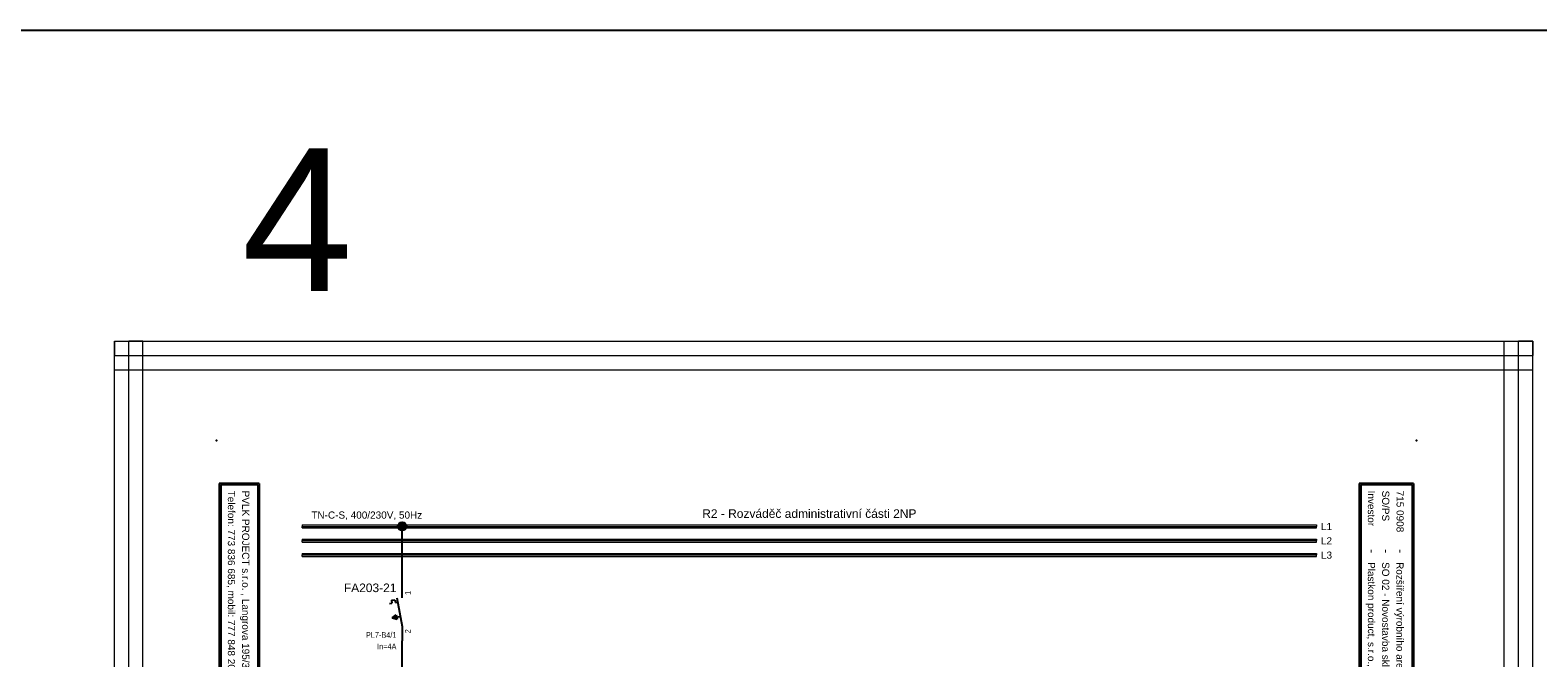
# Model space of a CAD drawing. Extents: x -9495 to -1492, y 3269 to 3834.
# Tile 11 of 44: x -7828 to -7300, y 3614 to 3834. Entities that reach past the tile are written whole.
import ezdxf
from ezdxf.enums import TextEntityAlignment as Align

# ---------------------------------------------------------------- set-up
doc = ezdxf.new("R2010")
doc.units = 0
doc.header["$MEASUREMENT"] = 0
for name, color, linetype in [('1-KRESBA', 7, 'Continuous'), ('__10-Popisy', 220, 'Continuous'), ('__Bílá', 7, 'Continuous'), ('__Oranžová', 30, 'Continuous'), ('__Vínová 220', 220, 'Continuous'), ('__Černá 250', 7, 'Continuous')]:
    doc.layers.add(name, color=color, linetype=linetype)
doc.styles.add('Arial', font='arial.ttf')

# ---------------------------------------------------------------- blocks, each defined once
blk = doc.blocks.new('BLK_Razítko_malé_pro_rozváděče')
at = {"layer": '__Bílá'}
for p, q in [((15, -1), (15, -20)), ((15, -1), (294, -1)), ((15.5, -1.5), (15.5, -19.5)), ((15.5, -1.5), (184.5, -1.5)), ((184.5, -1.5), (184.5, -19.5)), ((185, -1.5), (185, -19.5)), ((185, -1.5), (293.5, -1.5)), ((293.5, -19.5), (293.5, -1.5)), ((294, -20), (294, -1)), ((15, -20), (294, -20)), ((15.5, -19.5), (184.5, -19.5)), ((185, -19.5), (293.5, -19.5)), ((15, -405), (15, -419)), ((15, -405), (294, -405)), ((15.5, -405.5), (15.5, -418.5)), ((15.5, -405.5), (194.5, -405.5)), ((194.5, -405.5), (194.5, -418.5)), ((195, -405.5), (195, -418.5)), ((195, -405.5), (293.5, -405.5)), ((293.5, -405.5), (293.5, -418.5)), ((294, -405), (294, -419)), ((15, -419), (294, -419)), ((15.5, -418.5), (194.5, -418.5)), ((195, -418.5), (293.5, -418.5))]:
    blk.add_line(p, q, dxfattribs=at)
for p in [(0, 0), (300, 0), (0, -420), (300, -420)]:
    blk.add_point(p, dxfattribs=at)
at = {"layer": '__Bílá', "style": 'Arial'}
for s, height, p in [('Dokument', 2.5, (187, -7)), ('SO/PS', 2.5, (17.5, -12)), ('-', 3, (38, -7)), ('Vypracoval', 2.5, (187, -12)), ('-', 3, (210.5, -7)), ('Investor', 2.5, (17.5, -17)), ('-', 3, (38, -12)), ('-', 3, (38, -17)), ('Datum', 2.5, (187, -17)), ('-', 3, (210.5, -12)), ('-', 3, (210.5, -17)), ('PVLK PROJECT s.r.o. , Langrova 195/33,  787 01 Šumperk', 2.5, (17.5, -411)), ('Copyright © 2012 PVLK', 2.5, (197, -411)), ('Telefon: 773 836 685, mobil: 777 848 204, e-mail: %%Upavelka@pvlk.cz', 2.5, (17.5, -416)), ('Číslo dokumentu .....', 2.5, (197, -416))]:
    blk.add_text(s, height=height, dxfattribs=at).set_placement(p)
at = {"layer": '__Vínová 220', "char_height": 2.5, "attachment_point": 7, "style": 'Arial'}
for s, insert in [('715 0908', (17.5, -7)), ('Rozšíření výrobního areálu firmy PLASTKON PRODUCT, S.R.O.', (42.5, -7.75)), ('R2 – Hlavní rozváděč 2NP', (215, -7.75)), ('SO 02 - Novostavba skladovací haly s administrativní budovou', (42.5, -12.75)), ('Miroslav Pavelka', (215, -12.75)), ('Plastkon product, s.r.o., Hlavní 147, Mikulovice 790 84', (42.5, -17.75)), ('06/2016', (215, -17.75))]:
    blk.add_mtext(s, dxfattribs=dict(at, insert=insert))
at = {"layer": '__Vínová 220', "style": 'Arial'}
blk.add_attdef('ČÍSLO', text='', height=4, dxfattribs=at).set_placement((290, -416), align=Align.RIGHT)
blk = doc.blocks.new('FEVA1462')
blk.add_hatch(color=256).paths.add_polyline_path([(-3.5, -2), (-2.06, -0.92), (-1.772, -2.504)])
for p, q in [((0, 5), (0, 10)), ((-4.448, 2.964), (-3.568, 3.124)), ((-3.752, 4.136), (-2.564, 4.352)), ((-3.752, 4.136), (-3.568, 3.124)), ((-2.564, 4.352), (-2.38, 3.34)), ((-2.38, 3.34), (-1.544, 3.492)), ((-1.818, 5), (0, -5)), ((-3.5, -2), (-2.06, -0.92)), ((-3.5, -2), (-0.64, -1.48)), ((-3.5, -2), (-1.772, -2.504)), ((-2.06, -0.92), (-1.772, -2.504)), ((0, -5), (0, -10))]:
    blk.add_line(p, q)
at = {"style": 'Arial'}
blk.add_attdef('POPIS', text='', height=3, dxfattribs=at).set_placement((-2, 7), align=Align.RIGHT)
at = {"style": 'Arial', "width": 0.8}
blk.add_attdef('NO1', (3, 6), '', height=2, rotation=90, dxfattribs=at)
for tag, p in [('TYP', (-2, -9)), ('DOPLŇ1', (-2, -17)), ('PROUD', (-2, -13)), ('DOPLŇ2', (-2, -21))]:
    blk.add_attdef(tag, text='', height=2, dxfattribs=at).set_placement(p, align=Align.RIGHT)
blk.add_attdef('CO1', text='', height=2, rotation=90, dxfattribs=at).set_placement((3, -6), align=Align.RIGHT)
blk = doc.blocks.new('L0001A02')
at = {"linetype": 'Continuous'}
h = blk.add_hatch(color=256, dxfattribs=at)
edge = h.paths.add_edge_path()
edge.add_arc((0, 0), 1.5, 0, 360)
blk.add_circle((0, 0), 1.5)

msp = doc.modelspace()

# ---------------------------------------------------------------- linework, layer by layer
at = {"layer": '1-KRESBA'}
for p, q in [((-7697.5, 3640), (-7697.5, 3660)), ((-7697.5, 3585), (-7697.5, 3620))]:
    msp.add_line(p, q, dxfattribs=at)
at = {"layer": '1-KRESBA', "color": 3}
msp.add_lwpolyline([(-9494.98, 3833.62), (-1491.97, 3833.62), (-1491.97, 3268.56), (-9494.98, 3268.56)], close=True, dxfattribs=at)
at = {"layer": '__Oranžová', "lineweight": 0}
for p, q in [((-7732.5, 3660.5), (-7732.5, 3660)), ((-7732.5, 3660.5), (-7377.5, 3660.5)), ((-7732.5, 3659.5), (-7732.5, 3660)), ((-7732.5, 3660), (-7377.5, 3660)), ((-7732.5, 3659.5), (-7377.5, 3659.5)), ((-7377.5, 3660.5), (-7377.5, 3660)), ((-7377.5, 3659.5), (-7377.5, 3660)), ((-7732.5, 3655.5), (-7732.5, 3655)), ((-7732.5, 3655.5), (-7377.5, 3655.5)), ((-7732.5, 3654.5), (-7732.5, 3655)), ((-7732.5, 3655), (-7377.5, 3655)), ((-7732.5, 3654.5), (-7377.5, 3654.5)), ((-7377.5, 3655.5), (-7377.5, 3655)), ((-7377.5, 3654.5), (-7377.5, 3655)), ((-7732.5, 3650.5), (-7732.5, 3650)), ((-7732.5, 3650.5), (-7377.5, 3650.5)), ((-7732.5, 3649.5), (-7732.5, 3650)), ((-7732.5, 3650), (-7377.5, 3650)), ((-7732.5, 3649.5), (-7377.5, 3649.5)), ((-7377.5, 3650.5), (-7377.5, 3650)), ((-7377.5, 3649.5), (-7377.5, 3650))]:
    msp.add_line(p, q, dxfattribs=at)
at = {"layer": '__Vínová 220', "lineweight": 0}
for p, q in [((-7798.21, 3724.82), (-7798.21, 3719.82)), ((-7798.21, 3724.82), (-7301.8, 3724.82)), ((-7798.21, 3358.74), (-7798.21, 3724.82)), ((-7798.21, 3724.82), (-7793.21, 3724.82)), ((-7793.21, 3358.74), (-7793.21, 3724.82)), ((-7788.21, 3724.82), (-7793.21, 3724.82)), ((-7788.21, 3358.74), (-7788.21, 3724.82)), ((-7311.8, 3358.74), (-7311.8, 3724.82)), ((-7311.8, 3724.82), (-7306.8, 3724.82)), ((-7306.8, 3358.74), (-7306.8, 3724.82)), ((-7301.8, 3724.82), (-7306.8, 3724.82)), ((-7301.8, 3724.82), (-7301.8, 3719.82)), ((-7301.8, 3358.74), (-7301.8, 3724.82)), ((-7798.21, 3714.82), (-7798.21, 3719.82)), ((-7798.21, 3719.82), (-7301.8, 3719.82)), ((-7301.8, 3714.82), (-7301.8, 3719.82)), ((-7798.21, 3714.82), (-7301.8, 3714.82))]:
    msp.add_line(p, q, dxfattribs=at)

# ---------------------------------------------------------------- block references
at = {"layer": '1-KRESBA', "rotation": 270}
msp.add_blockref('BLK_Razítko_malé_pro_rozváděče', (-7342.5, 3690), dxfattribs=at).add_auto_attribs({'ČÍSLO': '23.4'})
at = {"layer": '1-KRESBA'}
msp.add_blockref('L0001A02', (-7697.5, 3660), dxfattribs=at)
at = {"layer": '__Černá 250'}
msp.add_blockref('FEVA1462', (-7697.5, 3630), dxfattribs=at).add_auto_attribs({'POPIS': 'FA203-21', 'TYP': 'PL7-B4/1', 'PROUD': 'In=4A', 'CO1': '2', 'NO1': '1'})

# ---------------------------------------------------------------- texts
at = {"layer": '__10-Popisy', "style": 'Arial'}
msp.add_text('4', height=50, dxfattribs=at).set_placement((-7753.64, 3742.31))
at = {"layer": '__Bílá', "insert": (-7592.48, 3662.93), "char_height": 3, "attachment_point": 7, "style": 'Arial'}
msp.add_mtext('R2 - Rozváděč administrativní části 2NP', dxfattribs=at)
at = {"layer": '__Oranžová', "lineweight": 0, "style": 'Arial'}
for s, p in [('TN-C-S, 400/230V, 50Hz', (-7729.29, 3662.71)), ('L1', (-7375.92, 3658.69)), ('L2', (-7375.92, 3653.69)), ('L3', (-7375.92, 3648.69))]:
    msp.add_text(s, height=2.5, dxfattribs=at).set_placement(p)

doc.saveas('drawing.dxf')
